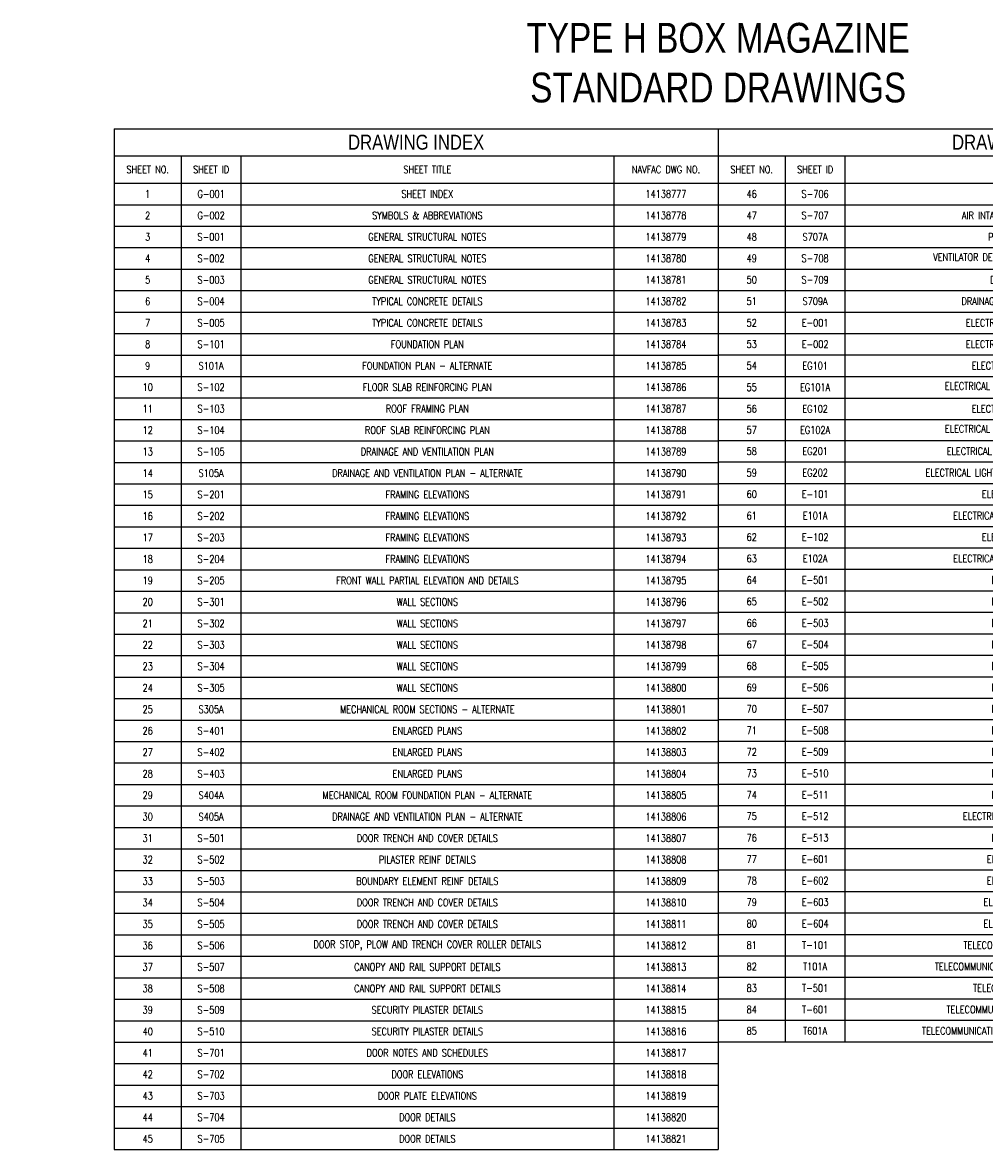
# Paper-space layout 'G-001 - SHEET INDEX' of a CAD drawing. Header units: feet. Extents: x 0.9 to 33.2, y 0.8 to 20.3.
# Tile 1 of 2: x 0.9 to 17.1, y 1.4 to 20.3. Entities that reach past the tile are written whole.
import ezdxf

# ---------------------------------------------------------------- set-up
doc = ezdxf.new("R2010")
doc.units = ezdxf.units.FT
doc.header["$MEASUREMENT"] = 0
doc.layers.add('G-ANNO-TEXT', color=2, linetype='Continuous')
doc.layers.add('S-ANNO-TEXT', color=2, linetype='Continuous')
doc.styles.add('Annotative', font='romans.shx', dxfattribs={"width": 0.8, "height": 0.125})
doc.styles.add('RomanS', font='romans.shx', dxfattribs={"width": 0.8})
doc.styles.add('TITLES', font='swiss.ttf', dxfattribs={"width": 0.8})

# ---------------------------------------------------------------- blocks, each defined once
blk = doc.blocks.new('*T2')
at = {"layer": 'G-ANNO-TEXT', "color": 0, "linetype": 'ByBlock', "lineweight": -2, "transparency": 16777216}
for p, q in [((0, 0), (10.125, 0)), ((0, 0), (0, -17.113)), ((10.125, 0), (10.125, -17.113)), ((0, -0.453), (10.125, -0.453)), ((1.125, -0.453), (1.125, -17.113)), ((2.125, -0.453), (2.125, -17.113)), ((8.375, -0.453), (8.375, -17.113)), ((0, -0.913), (10.125, -0.913)), ((0, -1.273), (10.125, -1.273)), ((0, -1.633), (10.125, -1.633)), ((0, -1.993), (10.125, -1.993)), ((0, -2.353), (10.125, -2.353)), ((0, -2.713), (10.125, -2.713)), ((0, -3.073), (10.125, -3.073)), ((0, -3.433), (10.125, -3.433)), ((0, -3.793), (10.125, -3.793)), ((0, -4.153), (10.125, -4.153)), ((0, -4.513), (10.125, -4.513)), ((0, -4.873), (10.125, -4.873)), ((0, -5.233), (10.125, -5.233)), ((0, -5.593), (10.125, -5.593)), ((0, -5.953), (10.125, -5.953)), ((0, -6.313), (10.125, -6.313)), ((0, -6.673), (10.125, -6.673)), ((0, -7.033), (10.125, -7.033)), ((0, -7.393), (10.125, -7.393)), ((0, -7.753), (10.125, -7.753)), ((0, -8.113), (10.125, -8.113)), ((0, -8.473), (10.125, -8.473)), ((0, -8.833), (10.125, -8.833)), ((0, -9.193), (10.125, -9.193)), ((0, -9.553), (10.125, -9.553)), ((0, -9.913), (10.125, -9.913)), ((0, -10.273), (10.125, -10.273)), ((0, -10.633), (10.125, -10.633)), ((0, -10.993), (10.125, -10.993)), ((0, -11.353), (10.125, -11.353)), ((0, -11.713), (10.125, -11.713)), ((0, -12.073), (10.125, -12.073)), ((0, -12.433), (10.125, -12.433)), ((0, -12.793), (10.125, -12.793)), ((0, -13.153), (10.125, -13.153)), ((0, -13.513), (10.125, -13.513)), ((0, -13.873), (10.125, -13.873)), ((0, -14.233), (10.125, -14.233)), ((0, -14.593), (10.125, -14.593)), ((0, -14.953), (10.125, -14.953)), ((0, -15.313), (10.125, -15.313)), ((0, -15.673), (10.125, -15.673)), ((0, -16.033), (10.125, -16.033)), ((0, -16.393), (10.125, -16.393)), ((0, -16.753), (10.125, -16.753)), ((0, -17.113), (10.125, -17.113))]:
    blk.add_line(p, q, dxfattribs=at)
at = {"layer": 'G-ANNO-TEXT', "color": 0, "transparency": 16777216, "attachment_point": 5}
for s, insert, char_height, width, style in [('DRAWING INDEX', (5.062, -0.227), 0.25, 10.005, 'TITLES'), ('SHEET TITLE', (5.25, -0.683), 0.125, 6.13, 'RomanS'), ('NAVFAC DWG NO.', (9.25, -0.683), 0.125, 1.63, 'RomanS'), ('SHEET INDEX', (5.25, -1.093), 0.125, 6.13, 'RomanS'), ('14138777', (9.25, -1.093), 0.125, 1.63, 'RomanS'), ('SYMBOLS & ABBREVIATIONS', (5.25, -1.453), 0.125, 6.13, 'RomanS'), ('14138778', (9.25, -1.453), 0.125, 1.63, 'RomanS'), ('GENERAL STRUCTURAL NOTES', (5.25, -1.813), 0.125, 6.13, 'RomanS'), ('14138779', (9.25, -1.813), 0.125, 1.63, 'RomanS'), ('GENERAL STRUCTURAL NOTES', (5.25, -2.173), 0.125, 6.13, 'RomanS'), ('14138780', (9.25, -2.173), 0.125, 1.63, 'RomanS'), ('GENERAL STRUCTURAL NOTES', (5.25, -2.533), 0.125, 6.13, 'RomanS'), ('14138781', (9.25, -2.533), 0.125, 1.63, 'RomanS'), ('TYPICAL CONCRETE DETAILS', (5.25, -2.893), 0.125, 6.13, 'RomanS'), ('14138782', (9.25, -2.893), 0.125, 1.63, 'RomanS'), ('TYPICAL CONCRETE DETAILS', (5.25, -3.253), 0.125, 6.13, 'RomanS'), ('14138783', (9.25, -3.253), 0.125, 1.63, 'RomanS'), ('FOUNDATION PLAN', (5.25, -3.613), 0.125, 6.13, 'RomanS'), ('14138784', (9.25, -3.613), 0.125, 1.63, 'RomanS'), ('FOUNDATION PLAN - ALTERNATE', (5.25, -3.973), 0.125, 6.13, 'RomanS'), ('14138785', (9.25, -3.973), 0.125, 1.63, 'RomanS'), ('FLOOR SLAB REINFORCING PLAN', (5.25, -4.333), 0.125, 6.13, 'RomanS'), ('14138786', (9.25, -4.333), 0.125, 1.63, 'RomanS'), ('ROOF FRAMING PLAN', (5.25, -4.693), 0.125, 6.13, 'RomanS'), ('14138787', (9.25, -4.693), 0.125, 1.63, 'RomanS'), ('ROOF SLAB REINFORCING PLAN', (5.25, -5.053), 0.125, 6.13, 'RomanS'), ('14138788', (9.25, -5.053), 0.125, 1.63, 'RomanS'), ('DRAINAGE AND VENTILATION PLAN', (5.25, -5.413), 0.125, 6.13, 'RomanS'), ('14138789', (9.25, -5.413), 0.125, 1.63, 'RomanS'), ('DRAINAGE AND VENTILATION PLAN - ALTERNATE', (5.25, -5.773), 0.125, 6.13, 'RomanS'), ('14138790', (9.25, -5.773), 0.125, 1.63, 'RomanS'), ('FRAMING ELEVATIONS', (5.25, -6.133), 0.125, 6.13, 'RomanS'), ('14138791', (9.25, -6.133), 0.125, 1.63, 'RomanS'), ('FRAMING ELEVATIONS', (5.25, -6.493), 0.125, 6.13, 'RomanS'), ('14138792', (9.25, -6.493), 0.125, 1.63, 'RomanS'), ('FRAMING ELEVATIONS', (5.25, -6.853), 0.125, 6.13, 'RomanS'), ('14138793', (9.25, -6.853), 0.125, 1.63, 'RomanS'), ('FRAMING ELEVATIONS', (5.25, -7.213), 0.125, 6.13, 'RomanS'), ('14138794', (9.25, -7.213), 0.125, 1.63, 'RomanS'), ('FRONT WALL PARTIAL ELEVATION AND DETAILS', (5.25, -7.573), 0.125, 6.13, 'RomanS'), ('14138795', (9.25, -7.573), 0.125, 1.63, 'RomanS'), ('WALL SECTIONS', (5.25, -7.933), 0.125, 6.13, 'RomanS'), ('14138796', (9.25, -7.933), 0.125, 1.63, 'RomanS'), ('WALL SECTIONS', (5.25, -8.293), 0.125, 6.13, 'RomanS'), ('14138797', (9.25, -8.293), 0.125, 1.63, 'RomanS'), ('WALL SECTIONS', (5.25, -8.653), 0.125, 6.13, 'RomanS'), ('14138798', (9.25, -8.653), 0.125, 1.63, 'RomanS'), ('WALL SECTIONS', (5.25, -9.013), 0.125, 6.13, 'RomanS'), ('14138799', (9.25, -9.013), 0.125, 1.63, 'RomanS'), ('WALL SECTIONS', (5.25, -9.373), 0.125, 6.13, 'RomanS'), ('14138800', (9.25, -9.373), 0.125, 1.63, 'RomanS'), ('MECHANICAL ROOM SECTIONS - ALTERNATE', (5.25, -9.733), 0.125, 6.13, 'RomanS'), ('14138801', (9.25, -9.733), 0.125, 1.63, 'RomanS'), ('ENLARGED PLANS', (5.25, -10.093), 0.125, 6.13, 'RomanS'), ('14138802', (9.25, -10.093), 0.125, 1.63, 'RomanS'), ('ENLARGED PLANS', (5.25, -10.453), 0.125, 6.13, 'RomanS'), ('14138803', (9.25, -10.453), 0.125, 1.63, 'RomanS'), ('ENLARGED PLANS', (5.25, -10.813), 0.125, 6.13, 'RomanS'), ('14138804', (9.25, -10.813), 0.125, 1.63, 'RomanS'), ('S404A', (1.625, -11.173), 0.125, 0.88, 'RomanS'), ('MECHANICAL ROOM FOUNDATION PLAN - ALTERNATE', (5.25, -11.173), 0.125, 6.13, 'RomanS'), ('14138805', (9.25, -11.173), 0.125, 1.63, 'RomanS'), ('S405A', (1.625, -11.533), 0.125, 0.88, 'RomanS'), ('DRAINAGE AND VENTILATION PLAN - ALTERNATE', (5.25, -11.533), 0.125, 6.13, 'RomanS'), ('14138806', (9.25, -11.533), 0.125, 1.63, 'RomanS'), ('DOOR TRENCH AND COVER DETAILS', (5.25, -11.893), 0.125, 6.13, 'RomanS'), ('14138807', (9.25, -11.893), 0.125, 1.63, 'RomanS'), ('PILASTER REINF DETAILS', (5.25, -12.253), 0.125, 6.13, 'RomanS'), ('14138808', (9.25, -12.253), 0.125, 1.63, 'RomanS'), ('BOUNDARY ELEMENT REINF DETAILS', (5.25, -12.613), 0.125, 6.13, 'RomanS'), ('14138809', (9.25, -12.613), 0.125, 1.63, 'RomanS'), ('DOOR TRENCH AND COVER DETAILS', (5.25, -12.973), 0.125, 6.13, 'RomanS'), ('14138810', (9.25, -12.973), 0.125, 1.63, 'RomanS'), ('DOOR TRENCH AND COVER DETAILS', (5.25, -13.333), 0.125, 6.13, 'RomanS'), ('14138811', (9.25, -13.333), 0.125, 1.63, 'RomanS'), ('DOOR STOP, PLOW AND TRENCH COVER ROLLER DETAILS', (5.25, -13.693), 0.125, 6.13, 'RomanS'), ('14138812', (9.25, -13.693), 0.125, 1.63, 'RomanS'), ('CANOPY AND RAIL SUPPORT DETAILS', (5.25, -14.053), 0.125, 6.13, 'RomanS'), ('14138813', (9.25, -14.053), 0.125, 1.63, 'RomanS'), ('CANOPY AND RAIL SUPPORT DETAILS', (5.25, -14.413), 0.125, 6.13, 'RomanS'), ('14138814', (9.25, -14.413), 0.125, 1.63, 'RomanS'), ('SECURITY PILASTER DETAILS', (5.25, -14.773), 0.125, 6.13, 'RomanS'), ('14138815', (9.25, -14.773), 0.125, 1.63, 'RomanS'), ('SECURITY PILASTER DETAILS', (5.25, -15.133), 0.125, 6.13, 'RomanS'), ('14138816', (9.25, -15.133), 0.125, 1.63, 'RomanS'), ('DOOR NOTES AND SCHEDULES', (5.25, -15.493), 0.125, 6.13, 'RomanS'), ('14138817', (9.25, -15.493), 0.125, 1.63, 'RomanS'), ('DOOR ELEVATIONS', (5.25, -15.853), 0.125, 6.13, 'RomanS'), ('14138818', (9.25, -15.853), 0.125, 1.63, 'RomanS'), ('DOOR PLATE ELEVATIONS', (5.25, -16.213), 0.125, 6.13, 'RomanS'), ('14138819', (9.25, -16.213), 0.125, 1.63, 'RomanS'), ('DOOR DETAILS', (5.25, -16.573), 0.125, 6.13, 'RomanS'), ('14138820', (9.25, -16.573), 0.125, 1.63, 'RomanS'), ('DOOR DETAILS', (5.25, -16.933), 0.125, 6.13, 'Annotative'), ('14138821', (9.25, -16.933), 0.125, 1.63, 'RomanS')]:
    blk.add_mtext(s, dxfattribs=dict(at, insert=insert, char_height=char_height, width=width, style=style))
at = {"layer": 'G-ANNO-TEXT', "transparency": 16777216, "char_height": 0.125, "attachment_point": 5, "style": 'RomanS'}
for s, insert, width in [('SHEET NO.', (0.562, -0.683), 1.005), ('SHEET ID', (1.625, -0.683), 0.88), ('1', (0.562, -1.093), 1.005), ('G-001', (1.625, -1.093), 0.88), ('2', (0.562, -1.453), 1.005), ('G-002', (1.625, -1.453), 0.88), ('3', (0.562, -1.813), 1.005), ('S-001', (1.625, -1.813), 0.88), ('4', (0.562, -2.173), 1.005), ('S-002', (1.625, -2.173), 0.88), ('5', (0.562, -2.533), 1.005), ('S-003', (1.625, -2.533), 0.88), ('6', (0.562, -2.893), 1.005), ('S-004', (1.625, -2.893), 0.88), ('7', (0.562, -3.253), 1.005), ('S-005', (1.625, -3.253), 0.88), ('8', (0.562, -3.613), 1.005), ('{\\C2;S-101}', (1.625, -3.613), 0.88), ('9', (0.562, -3.973), 1.005), ('S101A', (1.625, -3.973), 0.88), ('10', (0.562, -4.333), 1.005), ('S-102', (1.625, -4.333), 0.88), ('11', (0.562, -4.693), 1.005), ('S-103', (1.625, -4.693), 0.88), ('12', (0.562, -5.053), 1.005), ('S-104', (1.625, -5.053), 0.88), ('13', (0.562, -5.413), 1.005), ('S-105', (1.625, -5.413), 0.88), ('14', (0.562, -5.773), 1.005), ('S105A', (1.625, -5.773), 0.88), ('15', (0.562, -6.133), 1.005), ('S-201', (1.625, -6.133), 0.88), ('16', (0.562, -6.493), 1.005), ('{\\C256;S-202}', (1.625, -6.493), 0.88), ('17', (0.562, -6.853), 1.005), ('{\\C256;S-203}', (1.625, -6.853), 0.88), ('18', (0.562, -7.213), 1.005), ('S-204', (1.625, -7.213), 0.88), ('19', (0.562, -7.573), 1.005), ('S-205', (1.625, -7.573), 0.88), ('20', (0.562, -7.933), 1.005), ('S-301', (1.625, -7.933), 0.88), ('21', (0.562, -8.293), 1.005), ('S-302', (1.625, -8.293), 0.88), ('22', (0.562, -8.653), 1.005), ('S-303', (1.625, -8.653), 0.88), ('23', (0.562, -9.013), 1.005), ('S-304', (1.625, -9.013), 0.88), ('24', (0.562, -9.373), 1.005), ('S-305', (1.625, -9.373), 0.88), ('25', (0.562, -9.733), 1.005), ('S305A', (1.625, -9.733), 0.88), ('26', (0.562, -10.093), 1.005), ('S-401', (1.625, -10.093), 0.88), ('27', (0.562, -10.453), 1.005), ('S-402', (1.625, -10.453), 0.88), ('28', (0.562, -10.813), 1.005), ('S-403', (1.625, -10.813), 0.88), ('29', (0.562, -11.173), 1.005), ('30', (0.562, -11.533), 1.005), ('31', (0.562, -11.893), 1.005), ('S-501', (1.625, -11.893), 0.88), ('32', (0.562, -12.253), 1.005), ('S-502', (1.625, -12.253), 0.88), ('33', (0.562, -12.613), 1.005), ('S-503', (1.625, -12.613), 0.88), ('34', (0.562, -12.973), 1.005), ('S-504', (1.625, -12.973), 0.88), ('35', (0.562, -13.333), 1.005), ('S-505', (1.625, -13.333), 0.88), ('36', (0.562, -13.693), 1.005), ('S-506', (1.625, -13.693), 0.88), ('37', (0.562, -14.053), 1.005), ('S-507', (1.625, -14.053), 0.88), ('38', (0.562, -14.413), 1.005), ('S-508', (1.625, -14.413), 0.88), ('39', (0.562, -14.773), 1.005), ('S-509', (1.625, -14.773), 0.88), ('40', (0.562, -15.133), 1.005), ('S-510', (1.625, -15.133), 0.88), ('41', (0.562, -15.493), 1.005), ('S-701', (1.625, -15.493), 0.88), ('42', (0.562, -15.853), 1.005), ('S-702', (1.625, -15.853), 0.88), ('43', (0.562, -16.213), 1.005), ('S-703', (1.625, -16.213), 0.88), ('44', (0.562, -16.573), 1.005), ('S-704', (1.625, -16.573), 0.88), ('45', (0.562, -16.933), 1.005), ('S-705', (1.625, -16.933), 0.88)]:
    blk.add_mtext(s, dxfattribs=dict(at, insert=insert, width=width))
blk = doc.blocks.new('*T3')
at = {"layer": 'G-ANNO-TEXT', "color": 0, "linetype": 'ByBlock', "lineweight": -2, "transparency": 16777216}
for p, q in [((0, 0), (10.125, 0)), ((0, 0), (0, -15.305)), ((10.125, 0), (10.125, -15.305)), ((0, -0.453), (10.125, -0.453)), ((1.125, -0.453), (1.125, -15.305)), ((2.125, -0.453), (2.125, -15.305)), ((8.375, -0.453), (8.375, -15.305)), ((0, -0.913), (10.125, -0.913)), ((0, -1.273), (10.125, -1.273)), ((0, -1.633), (10.125, -1.633)), ((0, -1.992), (10.125, -1.992)), ((0, -2.352), (10.125, -2.352)), ((0, -2.712), (10.125, -2.712)), ((0, -3.072), (10.125, -3.072)), ((0, -3.432), (10.125, -3.432)), ((0, -3.792), (10.125, -3.792)), ((0, -4.152), (10.125, -4.152)), ((0, -4.515), (10.125, -4.515)), ((0, -4.875), (10.125, -4.875)), ((0, -5.226), (10.125, -5.226)), ((0, -5.586), (10.125, -5.586)), ((0, -5.946), (10.125, -5.946)), ((0, -6.306), (10.125, -6.306)), ((0, -6.666), (10.125, -6.666)), ((0, -7.026), (10.125, -7.026)), ((0, -7.386), (10.125, -7.386)), ((0, -7.746), (10.125, -7.746)), ((0, -8.106), (10.125, -8.106)), ((0, -8.466), (10.125, -8.466)), ((0, -8.826), (10.125, -8.826)), ((0, -9.186), (10.125, -9.186)), ((0, -9.546), (10.125, -9.546)), ((0, -9.906), (10.125, -9.906)), ((0, -10.266), (10.125, -10.266)), ((0, -10.626), (10.125, -10.626)), ((0, -10.986), (10.125, -10.986)), ((0, -11.346), (10.125, -11.346)), ((0, -11.706), (10.125, -11.706)), ((0, -12.066), (10.125, -12.066)), ((0, -12.426), (10.125, -12.426)), ((0, -12.786), (10.125, -12.786)), ((0, -13.146), (10.125, -13.146)), ((0, -13.506), (10.125, -13.506)), ((0, -13.866), (10.125, -13.866)), ((0, -14.226), (10.125, -14.226)), ((0, -14.586), (10.125, -14.586)), ((0, -14.946), (10.125, -14.946)), ((0, -15.305), (10.125, -15.305))]:
    blk.add_line(p, q, dxfattribs=at)
at = {"layer": 'G-ANNO-TEXT', "color": 0, "transparency": 16777216, "attachment_point": 5}
for s, insert, char_height, width, style in [('DRAWING INDEX', (5.062, -0.227), 0.25, 10.005, 'TITLES'), ('SHEET TITLE', (5.25, -0.683), 0.125, 6.13, 'RomanS'), ('NAVFAC DWG NO.', (9.25, -0.683), 0.125, 1.63, 'RomanS'), ('S-706', (1.625, -1.093), 0.125, 0.88, 'RomanS'), ('DOOR DETAILS', (5.25, -1.093), 0.125, 6.13, 'RomanS'), ('14138822', (9.25, -1.093), 0.125, 1.63, 'RomanS'), ('S-707', (1.625, -1.453), 0.125, 0.88, 'RomanS'), ('AIR INTAKE SECTIONS AND DETAILS', (5.25, -1.453), 0.125, 6.13, 'RomanS'), ('14138823', (9.25, -1.453), 0.125, 1.63, 'RomanS'), ('S707A', (1.625, -1.813), 0.125, 0.88, 'RomanS'), ('PENETRATION DETAILS', (5.25, -1.813), 0.125, 6.13, 'RomanS'), ('14138824', (9.25, -1.813), 0.125, 1.63, 'RomanS'), ('S-708', (1.625, -2.172), 0.125, 0.88, 'RomanS'), ('VENTILATOR DETAILS, SECTIONS, AND ELEVATIONS', (5.25, -2.172), 0.125, 6.13, 'RomanS'), ('14138825', (9.25, -2.172), 0.125, 1.63, 'RomanS'), ('S-709', (1.625, -2.532), 0.125, 0.88, 'RomanS'), ('DRAINAGE ISOMETRIC', (5.25, -2.532), 0.125, 6.13, 'RomanS'), ('14138826', (9.25, -2.532), 0.125, 1.63, 'RomanS'), ('S709A', (1.625, -2.892), 0.125, 0.88, 'RomanS'), ('DRAINAGE ISOMETRIC - ALTERNATE', (5.25, -2.892), 0.125, 6.13, 'RomanS'), ('14138827', (9.25, -2.892), 0.125, 1.63, 'RomanS'), ('E-001', (1.625, -3.252), 0.125, 0.88, 'RomanS'), ('ELECTRICAL SYMBOLS & LEGEND', (5.25, -3.252), 0.125, 6.13, 'RomanS'), ('14138828', (9.25, -3.252), 0.125, 1.63, 'RomanS'), ('E-002', (1.625, -3.612), 0.125, 0.88, 'RomanS'), ('ELECTRICAL SYMBOLS & LEGEND', (5.25, -3.612), 0.125, 6.13, 'RomanS'), ('14138829', (9.25, -3.612), 0.125, 1.63, 'RomanS'), ('EG101', (1.625, -3.972), 0.125, 0.88, 'RomanS'), ('ELECTRICAL GROUNDING PLAN', (5.25, -3.972), 0.125, 6.13, 'RomanS'), ('14138830', (9.25, -3.972), 0.125, 1.63, 'RomanS'), ('EG101A', (1.625, -4.334), 0.125, 0.88, 'RomanS'), ('ELECTRICAL GROUNDING PLAN (ALTERNATE)', (5.25, -4.334), 0.125, 6.13, 'RomanS'), ('14138831', (9.25, -4.334), 0.125, 1.63, 'RomanS'), ('EG102', (1.625, -4.695), 0.125, 0.88, 'RomanS'), ('ELECTRICAL GROUNDING PLAN', (5.25, -4.695), 0.125, 6.13, 'RomanS'), ('14138832', (9.25, -4.695), 0.125, 1.63, 'RomanS'), ('EG102A', (1.625, -5.05), 0.125, 0.88, 'RomanS'), ('ELECTRICAL GROUNDING PLAN (ALTERNATE)', (5.25, -5.05), 0.125, 6.13, 'RomanS'), ('14138833', (9.25, -5.05), 0.125, 1.63, 'RomanS'), ('EG201', (1.625, -5.406), 0.125, 0.88, 'RomanS'), ('ELECTRICAL GROUNDING PLAN ELEVATIONS', (5.25, -5.406), 0.125, 6.13, 'RomanS'), ('14138834', (9.25, -5.406), 0.125, 1.63, 'RomanS'), ('EG202', (1.625, -5.766), 0.125, 0.88, 'RomanS'), ('ELECTRICAL LIGHTNING ZONE PROTECTION ELEVATION', (5.25, -5.766), 0.125, 6.13, 'RomanS'), ('14138835', (9.25, -5.766), 0.125, 1.63, 'RomanS'), ('E-101', (1.625, -6.126), 0.125, 0.88, 'RomanS'), ('ELECTRICAL FLOOR PLAN', (5.25, -6.126), 0.125, 6.13, 'RomanS'), ('14138836', (9.25, -6.126), 0.125, 1.63, 'RomanS'), ('E101A', (1.625, -6.486), 0.125, 0.88, 'RomanS'), ('ELECTRICAL FLOOR PLAN - ALTERNATE', (5.25, -6.486), 0.125, 6.13, 'RomanS'), ('14138837', (9.25, -6.486), 0.125, 1.63, 'RomanS'), ('E-102', (1.625, -6.846), 0.125, 0.88, 'RomanS'), ('ELECTRICAL FLOOR PLAN', (5.25, -6.846), 0.125, 6.13, 'RomanS'), ('14138838', (9.25, -6.846), 0.125, 1.63, 'RomanS'), ('E102A', (1.625, -7.206), 0.125, 0.88, 'RomanS'), ('ELECTRICAL FLOOR PLAN - ALTERNATE', (5.25, -7.206), 0.125, 6.13, 'RomanS'), ('14138839', (9.25, -7.206), 0.125, 1.63, 'RomanS'), ('E-501', (1.625, -7.566), 0.125, 0.88, 'RomanS'), ('ELECTRICAL DETAILS', (5.25, -7.566), 0.125, 6.13, 'RomanS'), ('14138840', (9.25, -7.566), 0.125, 1.63, 'RomanS'), ('E-502', (1.625, -7.926), 0.125, 0.88, 'RomanS'), ('ELECTRICAL DETAILS', (5.25, -7.926), 0.125, 6.13, 'RomanS'), ('14138841', (9.25, -7.926), 0.125, 1.63, 'RomanS'), ('E-503', (1.625, -8.286), 0.125, 0.88, 'RomanS'), ('ELECTRICAL DETAILS', (5.25, -8.286), 0.125, 6.13, 'RomanS'), ('14138842', (9.25, -8.286), 0.125, 1.63, 'RomanS'), ('E-504', (1.625, -8.646), 0.125, 0.88, 'RomanS'), ('ELECTRICAL DETAILS', (5.25, -8.646), 0.125, 6.13, 'RomanS'), ('14138843', (9.25, -8.646), 0.125, 1.63, 'RomanS'), ('E-505', (1.625, -9.006), 0.125, 0.88, 'RomanS'), ('ELECTRICAL DETAILS', (5.25, -9.006), 0.125, 6.13, 'RomanS'), ('14138844', (9.25, -9.006), 0.125, 1.63, 'RomanS'), ('E-506', (1.625, -9.366), 0.125, 0.88, 'RomanS'), ('ELECTRICAL DETAILS', (5.25, -9.366), 0.125, 6.13, 'RomanS'), ('14138845', (9.25, -9.366), 0.125, 1.63, 'RomanS'), ('E-507', (1.625, -9.726), 0.125, 0.88, 'RomanS'), ('ELECTRICAL DETAILS', (5.25, -9.726), 0.125, 6.13, 'RomanS'), ('14138846', (9.25, -9.726), 0.125, 1.63, 'RomanS'), ('E-508', (1.625, -10.086), 0.125, 0.88, 'RomanS'), ('ELECTRICAL DETAILS', (5.25, -10.086), 0.125, 6.13, 'RomanS'), ('14138847', (9.25, -10.086), 0.125, 1.63, 'RomanS'), ('E-509', (1.625, -10.446), 0.125, 0.88, 'RomanS'), ('ELECTRICAL DETAILS', (5.25, -10.446), 0.125, 6.13, 'RomanS'), ('14138848', (9.25, -10.446), 0.125, 1.63, 'RomanS'), ('E-510', (1.625, -10.806), 0.125, 0.88, 'RomanS'), ('ELECTRICAL DETAILS', (5.25, -10.806), 0.125, 6.13, 'RomanS'), ('14138849', (9.25, -10.806), 0.125, 1.63, 'RomanS'), ('E-511', (1.625, -11.166), 0.125, 0.88, 'RomanS'), ('ELECTRICAL DETAILS', (5.25, -11.166), 0.125, 6.13, 'RomanS'), ('14138850', (9.25, -11.166), 0.125, 1.63, 'RomanS'), ('E-512', (1.625, -11.526), 0.125, 0.88, 'RomanS'), ('ELECTRICAL DETAILS - ALTERNATE', (5.25, -11.526), 0.125, 6.13, 'RomanS'), ('14138851', (9.25, -11.526), 0.125, 1.63, 'RomanS'), ('E-513', (1.625, -11.886), 0.125, 0.88, 'RomanS'), ('ELECTRICAL DETAILS', (5.25, -11.886), 0.125, 6.13, 'RomanS'), ('14138852', (9.25, -11.886), 0.125, 1.63, 'RomanS'), ('E-601', (1.625, -12.246), 0.125, 0.88, 'RomanS'), ('ELECTRICAL ONE-LINE', (5.25, -12.246), 0.125, 6.13, 'RomanS'), ('14138853', (9.25, -12.246), 0.125, 1.63, 'RomanS'), ('E-602', (1.625, -12.606), 0.125, 0.88, 'RomanS'), ('ELECTRICAL ONE-LINE', (5.25, -12.606), 0.125, 6.13, 'RomanS'), ('14138854', (9.25, -12.606), 0.125, 1.63, 'RomanS'), ('E-603', (1.625, -12.966), 0.125, 0.88, 'RomanS'), ('ELECTRICAL SCHEDULES', (5.25, -12.966), 0.125, 6.13, 'RomanS'), ('14138855', (9.25, -12.966), 0.125, 1.63, 'RomanS'), ('E-604', (1.625, -13.326), 0.125, 0.88, 'RomanS'), ('ELECTRICAL SCHEDULES', (5.25, -13.326), 0.125, 6.13, 'RomanS'), ('14138856', (9.25, -13.326), 0.125, 1.63, 'RomanS'), ('T-101', (1.625, -13.686), 0.125, 0.88, 'RomanS'), ('TELECOMMUNICATION FLOOR PLAN', (5.25, -13.686), 0.125, 6.13, 'RomanS'), ('14138857', (9.25, -13.686), 0.125, 1.63, 'RomanS'), ('T101A', (1.625, -14.046), 0.125, 0.88, 'RomanS'), ('TELECOMMUNICATION FLOOR PLAN - ALTERNATE', (5.25, -14.046), 0.125, 6.13, 'RomanS'), ('14138858', (9.25, -14.046), 0.125, 1.63, 'RomanS'), ('T-501', (1.625, -14.406), 0.125, 0.88, 'RomanS'), ('TELECOMMUNICATION DETAILS', (5.25, -14.406), 0.125, 6.13, 'RomanS'), ('14138859', (9.25, -14.406), 0.125, 1.63, 'RomanS'), ('T-601', (1.625, -14.766), 0.125, 0.88, 'RomanS'), ('TELECOMMUNICATION AND SECURITY RISER', (5.25, -14.766), 0.125, 6.13, 'RomanS'), ('14138860', (9.25, -14.766), 0.125, 1.63, 'RomanS'), ('T601A', (1.625, -15.125), 0.125, 0.88, 'RomanS'), ('TELECOMMUNICATION AND SECURITY RISER-ALTERNATE', (5.25, -15.125), 0.125, 6.13, 'RomanS'), ('14138861', (9.25, -15.125), 0.125, 1.63, 'RomanS')]:
    blk.add_mtext(s, dxfattribs=dict(at, insert=insert, char_height=char_height, width=width, style=style))
at = {"layer": 'G-ANNO-TEXT', "transparency": 16777216, "char_height": 0.125, "attachment_point": 5, "style": 'RomanS'}
for s, insert, width in [('SHEET NO.', (0.562, -0.683), 1.005), ('SHEET ID', (1.625, -0.683), 0.88), ('46', (0.562, -1.093), 1.005), ('47', (0.562, -1.453), 1.005), ('48', (0.562, -1.813), 1.005), ('49', (0.562, -2.172), 1.005), ('50', (0.562, -2.532), 1.005), ('51', (0.562, -2.892), 1.005), ('52', (0.562, -3.252), 1.005), ('53', (0.562, -3.612), 1.005), ('54', (0.562, -3.972), 1.005), ('55', (0.562, -4.334), 1.005), ('56', (0.562, -4.695), 1.005), ('57', (0.562, -5.05), 1.005), ('58', (0.562, -5.406), 1.005), ('59', (0.562, -5.766), 1.005), ('60', (0.562, -6.126), 1.005), ('61', (0.562, -6.486), 1.005), ('62', (0.562, -6.846), 1.005), ('63', (0.562, -7.206), 1.005), ('64', (0.562, -7.566), 1.005), ('65', (0.562, -7.926), 1.005), ('66', (0.562, -8.286), 1.005), ('67', (0.562, -8.646), 1.005), ('68', (0.562, -9.006), 1.005), ('69', (0.562, -9.366), 1.005), ('70', (0.562, -9.726), 1.005), ('71', (0.562, -10.086), 1.005), ('72', (0.562, -10.446), 1.005), ('73', (0.562, -10.806), 1.005), ('74', (0.562, -11.166), 1.005), ('75', (0.562, -11.526), 1.005), ('76', (0.562, -11.886), 1.005), ('77', (0.562, -12.246), 1.005), ('78', (0.562, -12.606), 1.005), ('79', (0.562, -12.966), 1.005), ('80', (0.562, -13.326), 1.005), ('81', (0.562, -13.686), 1.005), ('82', (0.562, -14.046), 1.005), ('83', (0.562, -14.406), 1.005), ('84', (0.562, -14.766), 1.005), ('85', (0.562, -15.125), 1.005)]:
    blk.add_mtext(s, dxfattribs=dict(at, insert=insert, width=width))

psp = doc.layouts.new('G-001 - SHEET INDEX')

# ---------------------------------------------------------------- block references
for name, p in [('*T2', (2.469, 18.482)), ('*T3', (12.594, 18.482))]:
    psp.add_blockref(name, p)

# ---------------------------------------------------------------- texts
at = {"layer": 'S-ANNO-TEXT', "insert": (12.594, 19.587), "char_height": 0.5, "width": 23.38699, "attachment_point": 5, "style": 'TITLES'}
psp.add_mtext('\\pxqc;TYPE H BOX MAGAZINE\\P\\pq*;STANDARD DRAWINGS', dxfattribs=at)

doc.saveas('drawing.dxf')
